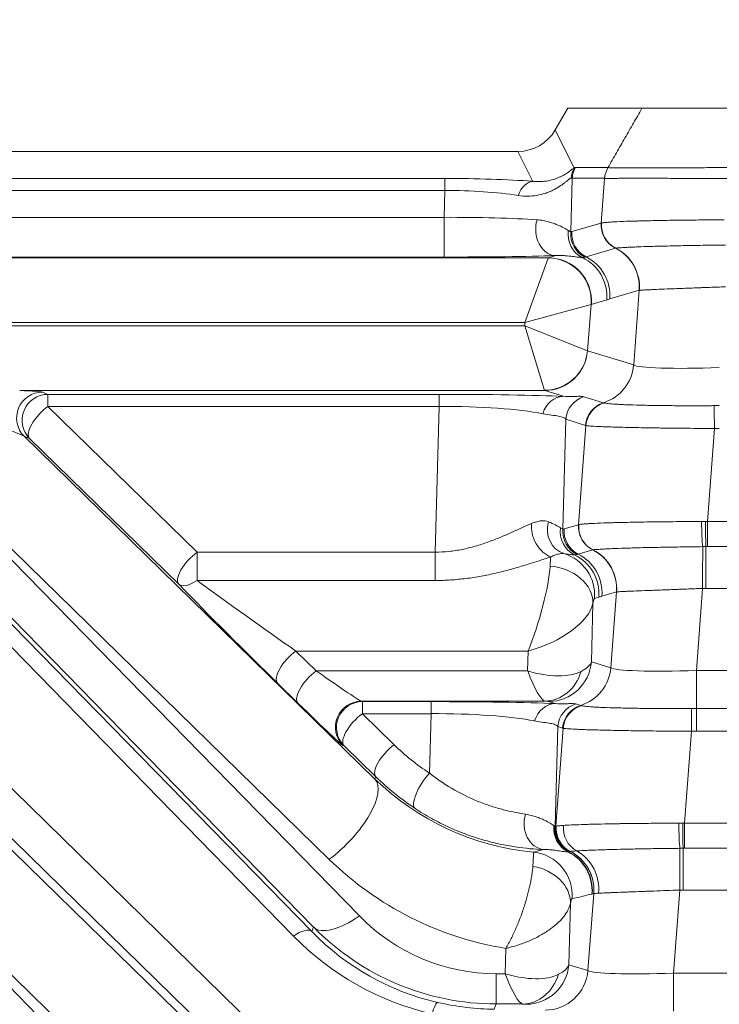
# Model space of a CAD drawing. Header units: millimetres. Extents: x 4 to 836, y 5 to 589.
# Tile 157 of 174: x 612 to 620, y 376 to 388. Entities that reach past the tile are written whole.
import ezdxf

# ---------------------------------------------------------------- set-up
doc = ezdxf.new("R2010")
doc.units = ezdxf.units.MM
doc.layers.add('1', color=7, linetype='Continuous', true_color=0xffffff)
doc.styles.add('ideas_simplex', font='simplex.shx')
doc.dimstyles.get("Standard").update_dxf_attribs({"dimtxt": 0.18, "dimasz": 0.18, "dimexe": 0.18, "dimexo": 0.0625, "dimgap": 0.09, "dimtad": 0, "dimtih": 1, "dimtoh": 1, "dimdec": 4, "dimzin": 0, "dimdsep": 46, "dimtxsty": 'Standard', "dimcen": 0.09, "dimadec": 0, "dimazin": 0, "dimtfac": 1, "dimtdec": 4, "dimtofl": 0, "dimtmove": 0, "dimatfit": 3, "dimfxl": 1, "dimtolj": 1, "dimtzin": 0, "dimarcsym": 0})

# ---------------------------------------------------------------- blocks, each defined once
blk = doc.blocks.new('_U9')
at = {"layer": '1', "color": 87, "lineweight": 25}
for p, q in [((615.3112, 433.612552), (613.8112, 433.612552)), ((613.8112, 433.612552), (613.8112, 427.987552)), ((630.9862, 433.612552), (629.4862, 433.612552)), ((630.9862, 427.987552), (630.9862, 433.612552)), ((613.8112, 427.987552), (615.3112, 427.987552)), ((629.4862, 427.987552), (630.9862, 427.987552))]:
    blk.add_line(p, q, dxfattribs=at)
at = {"layer": '1', "color": 152, "lineweight": 13}
for p, q in [((597.148662, 353.457866), (597.148662, 428.487552)), ((647.648738, 336.981944), (647.648738, 428.487552))]:
    blk.add_line(p, q, dxfattribs=at)
at = {"layer": '1', "color": 27, "lineweight": 13}
blk.add_line((647.648738, 426.487552), (597.148662, 426.487552), dxfattribs=at)
at = {"layer": '1', "color": 27, "lineweight": 18}
for points in [[(597.148662, 426.487552), (600.14866, 427.016533), (600.148664, 425.958571)], [(647.648738, 426.487552), (644.64874, 425.958571), (644.648736, 427.016533)]]:
    blk.add_solid(points, dxfattribs=at)
at = {"layer": '1', "color": 87, "linetype": 'Continuous', "lineweight": 25, "char_height": 3, "attachment_point": 7, "line_spacing_factor": 1.204819, "style": 'ideas_simplex'}
for s, insert in [('\\W1.2664;50,5', (616.7677, 435.747552)), ('\\W1.2715;1.988', (615.2827, 428.435052))]:
    blk.add_mtext(s, dxfattribs=dict(at, insert=insert))
blk = doc.blocks.new('_U14')
at = {"layer": '1', "color": 87, "lineweight": 25}
for p, q in [((621.409179, 411.112126), (619.909179, 411.112126)), ((619.909179, 411.112126), (619.909179, 405.487126)), ((634.114179, 411.112126), (632.614179, 411.112126)), ((634.114179, 405.487126), (634.114179, 411.112126)), ((619.909179, 405.487126), (621.409179, 405.487126)), ((632.614179, 405.487126), (634.114179, 405.487126))]:
    blk.add_line(p, q, dxfattribs=at)
at = {"layer": '1', "color": 152, "lineweight": 13}
for p, q in [((638.809903, 345.820779), (638.809903, 405.987126)), ((656.487572, 345.820779), (656.487572, 405.987126))]:
    blk.add_line(p, q, dxfattribs=at)
at = {"layer": '1', "color": 27, "lineweight": 13}
blk.add_line((656.487572, 403.987126), (619.909179, 403.987126), dxfattribs=at)
at = {"layer": '1', "color": 27, "lineweight": 18}
for points in [[(638.809903, 403.987126), (641.809901, 404.516107), (641.809905, 403.458145)], [(656.487572, 403.987126), (653.487574, 403.458145), (653.487571, 404.516107)]]:
    blk.add_solid(points, dxfattribs=at)
at = {"layer": '1', "color": 87, "linetype": 'Continuous', "lineweight": 25, "char_height": 3, "attachment_point": 7, "line_spacing_factor": 1.204819, "style": 'ideas_simplex'}
for s, insert in [('\\W1.3508;17,7', (621.380679, 413.247126)), ('\\W1.2865;.696', (621.380679, 405.934626))]:
    blk.add_mtext(s, dxfattribs=dict(at, insert=insert))

msp = doc.modelspace()

# ---------------------------------------------------------------- linework, layer by layer
at = {"layer": '1', "color": 143, "linetype": 'Continuous', "lineweight": 18}
for p, q in [((618.256, 386.482), (618.11, 386.231)), ((619.115, 386.482), (618.256, 386.482)), ((600.211, 385.982), (617.679, 385.982))]:
    msp.add_line(p, q, dxfattribs=at)
at = {"layer": '1', "color": 143, "linetype": 'Continuous', "lineweight": 13}
for p, q in [((618.11, 386.231), (618.331, 385.789)), ((617.852, 385.636), (617.679, 385.982)), ((618.346, 385.796), (618.721, 385.796)), ((606.857, 385.582), (615.291, 376.946)), ((609.676, 385.669), (616.832, 385.669)), ((616.832, 385.53), (616.832, 385.669)), ((618.307, 385.671), (618.291, 385.05)), ((618.682, 385.671), (618.307, 385.671)), ((618.643, 385.153), (618.682, 385.67)), ((604.726, 385.53), (614.819, 375.667)), ((615.079, 376.894), (606.645, 385.53)), ((616.832, 385.53), (609.676, 385.53)), ((616.824, 385.219), (616.832, 385.53)), ((614.607, 375.295), (604.514, 385.158)), ((609.994, 385.219), (616.824, 385.219)), ((616.824, 385.219), (616.824, 384.759)), ((618.303, 385.054), (618.643, 385.153)), ((618.808, 384.861), (618.468, 384.761)), ((609.867, 384.751), (618.032, 384.751)), ((616.824, 384.759), (609.87, 384.759)), ((617.76, 384.001), (618.03, 384.748)), ((618.032, 384.751), (618.117, 384.776)), ((619.083, 384.374), (618.742, 384.274)), ((619.019, 383.509), (619.084, 384.374)), ((617.76, 384.001), (618.527, 384.21)), ((618.527, 384.21), (618.483, 383.673)), ((618.706, 384.263), (618.528, 384.211)), ((617.76, 384.001), (609.556, 384.001)), ((617.757, 383.963), (617.76, 384.001)), ((609.595, 383.963), (617.757, 383.963)), ((617.757, 383.963), (618.483, 383.673)), ((617.757, 383.963), (617.987, 383.215)), ((618.484, 383.672), (619.019, 383.509)), ((617.988, 383.213), (611.909, 383.213)), ((612.172, 383.195), (612.235, 383.169)), ((618.208, 383.146), (617.988, 383.213)), ((612.235, 383.169), (612.235, 383.029)), ((612.235, 383.169), (616.766, 383.169)), ((616.766, 383.169), (616.766, 383.029)), ((618.443, 383.142), (618.67, 383.072)), ((616.766, 383.029), (612.235, 383.029)), ((612.235, 383.029), (613.963, 381.341)), ((616.721, 381.341), (616.766, 383.029)), ((618.233, 382.88), (618.2, 381.607)), ((618.461, 382.81), (618.233, 382.88)), ((610.275, 382.827), (615.842, 377.127)), ((615.493, 377.783), (610.331, 382.827)), ((618.38, 381.659), (618.466, 382.808)), ((619.954, 382.773), (619.873, 381.695)), ((615.312, 376.997), (609.745, 382.697)), ((612.023, 382.657), (611.96, 382.683)), ((611.96, 382.683), (616.023, 378.713)), ((613.751, 380.969), (612.023, 382.657)), ((618.213, 381.611), (618.38, 381.659)), ((619.873, 381.695), (626.424, 381.695)), ((619.873, 381.405), (619.873, 381.695)), ((618.544, 381.367), (618.377, 381.318)), ((619.855, 381.405), (619.855, 380.921)), ((626.424, 381.405), (619.873, 381.405)), ((613.963, 381.341), (616.721, 381.341)), ((613.963, 381.341), (613.963, 381.013)), ((616.721, 381.013), (616.721, 381.341)), ((616.721, 381.013), (613.963, 381.013)), ((619.817, 380.921), (619.746, 379.972)), ((626.443, 380.921), (619.855, 380.921)), ((618.616, 380.819), (618.565, 380.805)), ((618.819, 380.88), (618.651, 380.831)), ((618.754, 380.002), (618.82, 380.881)), ((618.547, 380.749), (618.53, 380.071)), ((615.107, 380.195), (615.343, 379.965)), ((617.797, 380.195), (615.107, 380.195)), ((617.791, 379.965), (617.797, 380.195)), ((618.53, 380.071), (618.754, 380.002)), ((615.343, 379.965), (617.791, 379.965)), ((619.746, 379.972), (626.552, 379.972)), ((619.746, 379.972), (619.746, 379.532)), ((615.131, 379.593), (614.895, 379.824)), ((617.994, 379.615), (615.865, 379.615)), ((615.865, 379.615), (615.877, 379.61)), ((615.877, 379.61), (615.877, 379.47)), ((615.877, 379.61), (616.672, 379.61)), ((616.672, 379.47), (616.672, 379.61)), ((618.114, 379.587), (618.033, 379.612)), ((618.349, 379.583), (618.405, 379.566)), ((616.672, 379.47), (615.877, 379.47)), ((615.877, 379.47), (616.245, 379.11)), ((616.654, 378.782), (616.672, 379.47)), ((619.746, 379.532), (626.552, 379.532)), ((619.746, 379.267), (619.746, 379.532)), ((618.14, 379.321), (618.109, 378.165)), ((618.196, 379.304), (618.14, 379.321)), ((610.432, 379.243), (614.568, 375.201)), ((618.116, 378.167), (618.202, 379.302)), ((619.69, 379.267), (619.609, 378.202)), ((626.552, 379.267), (619.746, 379.267)), ((615.665, 379.098), (615.653, 379.103)), ((616.033, 378.738), (615.665, 379.098)), ((616.023, 378.713), (616.033, 378.738)), ((609.833, 378.313), (614.398, 373.639)), ((614.038, 374.271), (609.902, 378.313)), ((619.609, 378.202), (626.688, 378.202)), ((619.609, 377.911), (619.609, 378.202)), ((619.591, 377.427), (619.591, 377.911)), ((626.688, 377.911), (619.609, 377.911)), ((618.489, 376.496), (618.557, 377.388)), ((619.553, 377.427), (619.481, 376.466)), ((626.706, 377.427), (619.591, 377.427)), ((618.287, 377.275), (618.269, 376.563)), ((615.291, 376.946), (615.312, 376.997)), ((617.53, 376.458), (617.538, 376.752)), ((617.428, 376.458), (617.53, 376.458)), ((617.428, 376.108), (617.428, 376.458)), ((618.269, 376.563), (618.489, 376.496)), ((619.481, 376.466), (626.817, 376.466)), ((619.481, 376.025), (619.481, 376.466)), ((617.428, 376.108), (617.403, 376.047)), ((617.733, 376.108), (617.428, 376.108))]:
    msp.add_line(p, q, dxfattribs=at)
at = {"layer": '1', "color": 143, "linetype": 'Continuous', "lineweight": 18}
msp.add_ellipse((617.677, 386.484), major_axis=(0.225, -0.449), ratio=0.995894, start_param=5.821086, end_param=6.863088, dxfattribs=at)
at = {"layer": '1', "color": 143, "linetype": 'Continuous', "lineweight": 13}
for centre, major_axis, ratio, start_param, end_param in [((618.59, 385.639), (0.18, -0.24), 0.981638, 3.549839, 3.962427), ((618.605, 385.646), (0, -0.3), 0.996169, 4.18879, 4.631248), ((616.459, 382.156), (-1.89, -3.64), 0.040137, 3.162434, 3.224957), ((618.98, 385.646), (-0.056, -0.295), 0.996153, 4.374299, 4.816677), ((616.802, 385.487), (-1.801, -0.003), 0.101223, 4.0897, 4.695519), ((617.852, 385.337), (-0.021, -0.299), 0.656626, 3.249241, 4.292694), ((616.718, 382.006), (-1.585, -3.668), 0.050265, 3.120194, 3.182717), ((616.802, 385.188), (-1.501, -0.013), 0.227876, 4.084533, 4.690352), ((616.8, 385.114), (-1.501, -0.007), 0.069967, 3.888858, 4.696172), ((618.117, 385.076), (-0.01, 0.3), 0.776151, 1.153536, 3.100066), ((618.941, 385.129), (-0.084, 0.288), 0.995643, 1.207413, 2.393812), ((618.942, 385.129), (-0.068, 0.292), 0.995069, 1.261363, 2.447999), ((618.944, 385.129), (-0.044, 0.297), 0.993716, 1.342719, 2.529609), ((618.553, 385.024), (0.034, 0.298), 0.982269, 1.536805, 2.803365), ((618.588, 385.025), (-0.098, 0.284), 0.995471, 1.15986, 2.34626), ((618.601, 385.029), (-0.084, 0.288), 0.995643, 1.207413, 2.393812), ((618.586, 384.414), (0.14, -0.48), 0.995643, 1.207413, 2.393768), ((618.588, 384.415), (-0.144, 0.479), 0.995612, 4.339649, 5.525656), ((616.8, 384.814), (-1.801, 0.001), 0.030434, 1.584039, 2.391353), ((618.012, 384.001), (-0.02, -0.75), 0.029238, 3.168569, 3.229655), ((618.03, 384.25), (-0.339, 0.368), 0.991771, 3.890384, 5.534394), ((618.032, 384.251), (0.14, -0.48), 0.995643, 1.207413, 2.857034), ((618.21, 384.303), (0.14, -0.48), 0.995643, 1.207413, 2.411234), ((618.245, 384.315), (0.14, -0.48), 0.995643, 1.207413, 2.393812), ((618.509, 383.961), (-0.021, -0.25), 0.087194, 3.174945, 3.236032), ((617.987, 383.714), (0.368, 0.339), 0.992996, 3.971219, 5.453559), ((617.988, 383.713), (-0.146, -0.478), 0.996014, 0.297852, 1.785245), ((618.505, 383.922), (-0.021, -0.25), 0.087194, 6.203092, 6.264178), ((618.522, 383.549), (0.146, 0.478), 0.996014, 3.740438, 4.926838), ((620.021, 383.553), (-1.006, -0.038), 0.073389, 0.079108, 1.557174), ((612.172, 382.895), (-0.115, -0.277), 0.997667, 3.535118, 5.88966), ((610.659, 383.207), (-1.516, 0.013), 0.019978, 3.191, 3.742572), ((618.009, 383.963), (-0.02, -0.75), 0.029238, 6.196715, 6.257802), ((612.235, 382.869), (-0.115, -0.277), 0.997667, 3.535118, 5.88966), ((616.739, 383.112), (-1.801, -0.001), 0.031454, 3.758799, 4.697514), ((618.208, 382.846), (0.013, 0.3), 0.858349, 0.051043, 1.271884), ((618.531, 382.856), (0.088, 0.287), 0.996014, 0.598846, 1.785245), ((618.759, 382.786), (0.088, 0.287), 0.996014, 0.598846, 1.785245), ((618.764, 382.784), (0.136, 0.268), 0.995564, 0.767778, 1.956923), ((612.235, 382.869), (0.21, 0.215), 0.402972, 1.179669, 3.112987), ((616.739, 382.812), (-1.501, -0.01), 0.144199, 3.75491, 4.693626), ((619.954, 382.752), (-0.004, 0.3), 0.000932, 4.782196, 5.970531), ((610.659, 382.907), (-1.311, 0.238), 0.069564, 3.272742, 3.824314), ((618.059, 381.562), (0.121, -0.275), 0.688049, 4.019649, 5.714213), ((618.295, 381.612), (-0.051, -0.296), 0.915327, 4.590477, 6.157527), ((618.463, 381.581), (-0.034, -0.298), 0.982269, 4.678398, 5.944958), ((618.498, 381.582), (0.098, -0.284), 0.995471, 4.301453, 5.487852), ((618.511, 381.586), (0.084, -0.288), 0.995643, 4.349005, 5.535405), ((618.678, 381.635), (0.084, -0.288), 0.995643, 4.349005, 5.535405), ((618.678, 381.635), (0.068, -0.292), 0.995069, 4.402956, 5.589592), ((618.68, 381.635), (0.044, -0.297), 0.993716, 4.484311, 5.671202), ((619.818, 381.674), (0.006, -0.3), 0.044184, 4.638292, 5.826805), ((619.855, 381.674), (0.002, -0.3), 0.014605, 4.641342, 5.828738), ((618.322, 380.921), (0.14, -0.48), 0.995643, 1.207413, 2.393768), ((618.324, 380.921), (0.144, -0.479), 0.995612, 1.198056, 2.384063), ((619.817, 380.956), (-0.001, -0.5), 0.000077, 1.500983, 2.685675), ((613.963, 381.181), (-0.21, -0.215), 0.402972, 4.321261, 6.254579), ((618.049, 380.595), (-0.02, -0.75), 0.029238, 3.544067, 3.821783), ((618.069, 380.845), (0.14, -0.48), 0.995643, 1.207413, 2.56964), ((618.119, 380.86), (0.14, -0.48), 0.995643, 1.207413, 2.411234), ((618.154, 380.872), (0.14, -0.48), 0.995643, 1.207413, 2.393812), ((617.797, 380.595), (-0.223, -0.749), 0.167328, 1.058343, 2.511926), ((618.051, 380.79), (-0.491, 0.093), 0.77245, 3.279264, 4.858354), ((613.963, 381.181), (0.215, 0.209), 0.433312, 3.170642, 4.312607), ((614.369, 380.383), (-1.051, 1.05), 0.01851, 0.960905, 2.114456), ((614.581, 380.595), (-1.051, 0.75), 0.017505, 0.954901, 2.108452), ((618.545, 380.555), (-0.021, -0.25), 0.087194, 3.174945, 3.828159), ((617.797, 380.595), (-0.744, -0.267), 0.48275, 1.399063, 2.852645), ((615.107, 380.036), (0.21, 0.215), 0.402972, 1.179669, 3.112987), ((618.033, 380.111), (-0.146, -0.478), 0.996014, 0.297852, 1.785245), ((618.258, 380.043), (-0.146, -0.478), 0.996014, 0.598846, 1.785245), ((617.784, 380.111), (-0.75, 0.012), 0.344743, 2.563772, 3.034919), ((619.756, 380.046), (-1.006, -0.038), 0.073389, 0.079108, 1.557174), ((615.343, 379.805), (0.21, 0.215), 0.402972, 1.179669, 3.112987), ((614.816, 380.365), (-1.051, 0.75), 0.017505, 2.108452, 3.090889), ((617.791, 380.365), (-0.213, 0.749), 0.16115, 2.08728, 3.069716), ((617.791, 380.365), (-0.731, 0.292), 0.480074, 1.76049, 2.742926), ((617.994, 380.115), (0.024, 0.499), 0.878584, 3.196431, 4.437869), ((614.604, 380.153), (-1.051, 1.05), 0.01851, 2.114456, 3.096892), ((615.865, 379.315), (0.115, 0.277), 0.997667, 0.393526, 2.748067), ((615.877, 379.31), (0.115, 0.277), 0.997667, 0.393526, 2.748067), ((616.645, 379.553), (-1.801, -0.001), 0.031454, 3.758799, 4.697514), ((618.114, 379.287), (-0.013, -0.3), 0.858349, 3.192635, 4.413477), ((617.784, 379.611), (-0.25, 0), 0.031454, 3.243932, 3.715078), ((618.438, 379.297), (0.088, 0.287), 0.996014, 0.598846, 1.785245), ((618.494, 379.28), (0.088, 0.287), 0.996014, 0.598846, 1.785245), ((618.5, 379.277), (-0.136, -0.268), 0.995564, 3.909371, 5.098516), ((615.877, 379.31), (0.21, 0.215), 0.402972, 1.179669, 3.112987), ((616.645, 379.254), (-1.501, -0.01), 0.144199, 3.75491, 4.693626), ((619.69, 379.246), (0.004, -0.3), 0.000932, 1.640603, 2.828939), ((616.245, 378.95), (-0.21, -0.215), 0.402972, 4.321261, 6.254579), ((618.142, 380.989), (-2.653, 0.511), 0.98281, 0.979189, 1.174267), ((618.142, 380.83), (-2.947, 0.57), 0.984491, 0.979524, 1.174602), ((616.654, 378.622), (-0.165, -0.251), 0.326637, 4.250465, 6.253787), ((615.493, 378.183), (-0.524, -0.536), 0.402972, 1.179669, 3.112987), ((618.127, 380.793), (-2.949, 0.564), 0.978608, 0.978701, 1.665839), ((617.994, 378.197), (-0.008, -0.3), 0.813973, 4.361865, 6.237003), ((618.391, 378.139), (-0.007, -0.3), 0.98984, 4.621273, 5.846455), ((618.397, 378.139), (0.013, -0.3), 0.991805, 4.563925, 5.776996), ((618.407, 378.14), (0.085, -0.288), 0.995635, 4.346565, 5.532964), ((618.414, 378.142), (0.083, -0.288), 0.995657, 4.35315, 5.53955), ((618.417, 378.143), (0.037, -0.298), 0.993647, 4.506512, 5.693455), ((618.418, 378.143), (0.033, -0.298), 0.992902, 4.519588, 5.706537), ((618.485, 378.147), (0.017, -0.299), 0.935903, 4.562949, 5.749431), ((619.554, 378.18), (0.006, -0.3), 0.044184, 4.638292, 5.826805), ((619.591, 378.181), (0.002, -0.3), 0.014605, 4.641342, 5.828738), ((618.16, 380.873), (-3.107, -2.322), 0.675351, 1.016415, 1.050221), ((617.808, 377.369), (0.101, -0.49), 0.995869, 1.286442, 2.838389), ((618.039, 377.422), (0.124, -0.484), 0.995743, 1.239243, 2.430754), ((618.042, 377.423), (0.133, -0.482), 0.995688, 1.221343, 2.410387), ((618.06, 377.429), (-0.135, 0.481), 0.995673, 4.358194, 5.544159), ((618.061, 377.429), (-0.123, 0.485), 0.995093, 4.382528, 5.568488), ((618.145, 377.438), (-0.036, 0.499), 0.938818, 4.549588, 5.735921), ((619.553, 377.462), (0.001, 0.5), 0.000077, 4.642576, 5.827268), ((618.127, 380.393), (-3.685, 0.71), 0.98281, 0.979189, 1.600153), ((617.791, 377.316), (-0.491, 0.095), 0.78085, 3.281561, 4.741325), ((618.656, 380.832), (-3.534, -2.573), 0.711936, 1.004173, 1.06213), ((615.842, 377.527), (0.537, 0.524), 0.410893, 3.170309, 4.330756), ((617.445, 378.746), (-0.46, -2.243), 0.981792, 5.696772, 6.481886), ((615.079, 376.734), (0.215, 0.21), 0.410893, 0.028717, 1.189164), ((617.429, 379.108), (-0.616, -2.996), 0.97997, 5.69697, 6.261169), ((617.445, 379.146), (-0.605, -2.979), 0.986374, 5.695837, 6.480952), ((617.429, 379.268), (-0.675, -3.29), 0.981792, 5.696772, 6.260971), ((617.53, 376.857), (-0.213, 0.749), 0.16115, 2.08728, 3.069716), ((617.53, 376.857), (-0.731, 0.292), 0.480074, 1.76049, 2.742926), ((617.772, 376.604), (-0.146, -0.478), 0.996014, 0.297852, 1.785245), ((617.993, 376.536), (-0.146, -0.478), 0.996014, 0.297852, 1.785245), ((617.523, 376.603), (-0.75, 0.012), 0.344743, 2.563772, 3.034919), ((619.492, 376.54), (-1.006, -0.038), 0.073389, 0.079108, 1.557174), ((617.733, 376.607), (0.024, 0.499), 0.878584, 3.196431, 4.437869), ((616.682, 375.833), (0.067, 0.292), 0.139135, 0.028194, 1.024406), ((617.523, 376.103), (-0.25, 0), 0.031454, 3.243932, 3.715078)]:
    msp.add_ellipse(centre, major_axis=major_axis, ratio=ratio, start_param=start_param, end_param=end_param, dxfattribs=at)
for points, degree in [([(618.721, 385.796), (619.115, 386.482)], 1), ([(618.721, 385.796), (618.721, 385.796), (618.722, 385.796), (618.722, 385.796)], 3), ([(618.682, 385.67), (618.682, 385.67), (618.682, 385.67), (618.682, 385.67)], 3), ([(618.643, 385.153), (618.644, 385.153), (618.644, 385.153), (618.644, 385.153)], 3), ([(618.644, 385.153), (618.645, 385.153), (618.646, 385.154), (618.647, 385.154)], 3), ([(618.262, 385.067), (618.275, 385.059), (618.284, 385.054), (618.291, 385.05)], 3), ([(618.291, 385.05), (618.295, 385.051), (618.299, 385.053), (618.303, 385.054)], 3), ([(618.809, 384.861), (618.808, 384.861), (618.808, 384.861), (618.808, 384.861)], 3), ([(618.81, 384.861), (618.81, 384.861), (618.809, 384.861), (618.809, 384.861)], 3), ([(618.455, 384.757), (618.447, 384.755), (618.437, 384.753), (618.424, 384.754)], 3), ([(618.468, 384.761), (618.463, 384.76), (618.459, 384.759), (618.455, 384.757)], 3), ([(619.084, 384.374), (619.084, 384.374), (619.083, 384.374), (619.083, 384.374)], 3), ([(618.742, 384.274), (618.736, 384.273), (618.724, 384.269), (618.712, 384.264), (618.706, 384.263)], 3), ([(618.67, 383.072), (618.672, 383.072), (618.674, 383.071), (618.677, 383.07)], 3), ([(619.951, 383.038), (619.971, 383.038), (619.99, 383.038), (620.01, 383.038)], 3), ([(618.466, 382.808), (618.465, 382.809), (618.463, 382.81), (618.461, 382.81)], 3), ([(620.01, 382.774), (619.992, 382.774), (619.973, 382.773), (619.954, 382.773)], 3), ([(618.171, 381.624), (618.184, 381.616), (618.194, 381.61), (618.2, 381.607)], 3), ([(618.2, 381.607), (618.204, 381.608), (618.208, 381.609), (618.213, 381.611)], 3), ([(618.38, 381.659), (618.38, 381.659), (618.38, 381.659), (618.381, 381.66)], 3), ([(618.381, 381.66), (618.381, 381.66), (618.382, 381.66), (618.383, 381.66)], 3), ([(619.804, 381.696), (619.82, 381.696), (619.835, 381.696), (619.85, 381.696)], 3), ([(619.85, 381.696), (619.858, 381.696), (619.865, 381.696), (619.873, 381.695)], 3), ([(618.545, 381.367), (618.545, 381.367), (618.544, 381.367), (618.544, 381.367)], 3), ([(618.547, 381.368), (618.546, 381.367), (618.545, 381.367), (618.545, 381.367)], 3), ([(619.855, 381.405), (619.842, 381.405), (619.83, 381.405), (619.818, 381.405)], 3), ([(619.873, 381.405), (619.867, 381.405), (619.861, 381.405), (619.855, 381.405)], 3), ([(618.364, 381.314), (618.357, 381.312), (618.346, 381.31), (618.334, 381.31)], 3), ([(618.377, 381.318), (618.373, 381.317), (618.369, 381.316), (618.364, 381.314)], 3), ([(619.855, 380.921), (619.842, 380.921), (619.83, 380.921), (619.817, 380.921)], 3), ([(618.651, 380.831), (618.645, 380.829), (618.633, 380.825), (618.621, 380.821), (618.616, 380.819)], 3), ([(618.82, 380.881), (618.82, 380.88), (618.819, 380.88), (618.819, 380.88)], 3), ([(618.405, 379.566), (618.407, 379.565), (618.41, 379.564), (618.412, 379.564)], 3), ([(619.686, 379.531), (619.706, 379.531), (619.726, 379.532), (619.746, 379.532)], 3), ([(618.202, 379.302), (618.2, 379.303), (618.198, 379.303), (618.196, 379.304)], 3), ([(619.746, 379.267), (619.727, 379.267), (619.708, 379.267), (619.69, 379.267)], 3), ([(618.096, 378.173), (618.098, 378.172), (618.099, 378.171), (618.101, 378.171)], 3), ([(618.101, 378.171), (618.104, 378.168), (618.107, 378.166), (618.109, 378.165)], 3), ([(618.109, 378.165), (618.112, 378.165), (618.114, 378.166), (618.116, 378.167)], 3), ([(618.116, 378.167), (618.117, 378.167), (618.118, 378.167), (618.12, 378.168)], 3), ([(619.541, 378.202), (619.556, 378.202), (619.571, 378.202), (619.587, 378.202)], 3), ([(619.587, 378.202), (619.594, 378.202), (619.602, 378.202), (619.609, 378.202)], 3), ([(618.264, 377.871), (618.262, 377.87), (618.261, 377.87), (618.259, 377.87)], 3), ([(618.274, 377.873), (618.271, 377.872), (618.267, 377.871), (618.264, 377.871)], 3), ([(618.28, 377.874), (618.278, 377.874), (618.276, 377.873), (618.274, 377.873)], 3), ([(618.283, 377.875), (618.282, 377.875), (618.281, 377.875), (618.28, 377.874)], 3), ([(618.284, 377.875), (618.284, 377.875), (618.283, 377.875), (618.283, 377.875)], 3), ([(618.358, 377.881), (618.339, 377.88), (618.308, 377.878), (618.29, 377.876), (618.284, 377.875)], 3), ([(619.591, 377.911), (619.579, 377.911), (619.566, 377.911), (619.554, 377.911)], 3), ([(619.609, 377.911), (619.603, 377.911), (619.597, 377.911), (619.591, 377.911)], 3), ([(618.539, 377.383), (618.538, 377.382), (618.536, 377.382), (618.535, 377.382)], 3), ([(618.557, 377.388), (618.551, 377.386), (618.545, 377.384), (618.539, 377.383)], 3), ([(618.613, 377.39), (618.599, 377.39), (618.575, 377.389), (618.561, 377.388), (618.557, 377.388)], 3), ([(618.557, 377.388), (618.557, 377.388), (618.557, 377.388), (618.557, 377.388)], 3), ([(619.591, 377.427), (619.579, 377.427), (619.566, 377.427), (619.553, 377.427)], 3)]:
    msp.add_open_spline(points, degree=degree, dxfattribs=at)
at = {"layer": '1', "color": 143, "linetype": 'Continuous', "lineweight": 18}
for points, knots in [([(619.116, 386.482), (619.137, 386.482), (619.236, 386.482), (619.585, 386.482), (619.859, 386.482), (620.153, 386.482), (620.165, 386.482), (620.178, 386.482)], [0, 0, 0, 0, 0.444489, 0.444489, 0.97588, 0.97588, 1, 1, 1, 1]), ([(616.748, 376.126), (616.862, 376.1), (616.973, 376.081), (617.192, 376.055), (617.299, 376.049), (617.403, 376.047)], [0, 0, 0, 0, 0.5, 0.5, 1, 1, 1, 1])]:
    msp.add_open_spline(points, degree=3, knots=knots, dxfattribs=at)
at = {"layer": '1', "color": 143, "linetype": 'Continuous', "lineweight": 13}
for points, knots in [([(617.852, 385.636), (617.915, 385.629), (617.975, 385.633), (618.056, 385.648), (618.082, 385.655), (618.118, 385.667), (618.129, 385.671), (618.152, 385.681), (618.162, 385.685), (618.193, 385.7), (618.212, 385.711), (618.245, 385.731), (618.26, 385.742), (618.28, 385.756), (618.286, 385.76), (618.298, 385.769), (618.303, 385.772), (618.317, 385.782), (618.325, 385.787), (618.331, 385.789)], [0, 0, 0, 0, 0.25, 0.25, 0.375, 0.375, 0.4375, 0.4375, 0.5, 0.5, 0.625, 0.625, 0.75, 0.75, 0.8125, 0.8125, 0.875, 0.875, 1, 1, 1, 1]), ([(618.682, 385.671), (618.684, 385.693), (618.688, 385.715), (618.701, 385.757), (618.71, 385.777), (618.721, 385.796)], [0, 0, 0, 0, 0.5, 0.5, 1, 1, 1, 1]), ([(618.722, 385.796), (618.724, 385.795), (618.726, 385.795), (618.732, 385.794), (618.736, 385.794), (618.748, 385.793), (618.758, 385.793), (618.794, 385.791), (618.826, 385.791), (618.886, 385.792), (618.908, 385.792), (618.956, 385.792), (619.006, 385.793), (619.064, 385.794), (619.124, 385.794), (619.156, 385.793), (619.256, 385.793), (619.327, 385.792), (619.441, 385.791), (619.481, 385.791), (619.541, 385.791), (619.561, 385.791), (619.603, 385.792), (619.624, 385.792), (619.729, 385.793), (619.815, 385.794), (619.947, 385.796), (619.992, 385.796), (620.059, 385.797), (620.082, 385.797), (620.127, 385.798), (620.15, 385.798), (620.172, 385.798)], [0, 0, 0, 0, 0.03125, 0.03125, 0.0625, 0.0625, 0.125, 0.125, 0.25, 0.25, 0.3125, 0.3125, 0.375, 0.4375, 0.4375, 0.5, 0.5, 0.625, 0.625, 0.6875, 0.6875, 0.71875, 0.71875, 0.75, 0.75, 0.875, 0.875, 0.9375, 0.9375, 0.96875, 0.96875, 1, 1, 1, 1]), ([(618.294, 385.674), (618.287, 385.671), (618.277, 385.665), (618.258, 385.65), (618.251, 385.645), (618.235, 385.632), (618.227, 385.626), (618.2, 385.605), (618.18, 385.59), (618.134, 385.561), (618.109, 385.546), (618.069, 385.526), (618.055, 385.52), (618.025, 385.508), (618.01, 385.502), (617.964, 385.487), (617.931, 385.479), (617.829, 385.462), (617.757, 385.46), (617.681, 385.472)], [0, 0, 0, 0, 0.125, 0.125, 0.1875, 0.1875, 0.25, 0.25, 0.375, 0.375, 0.5, 0.5, 0.5625, 0.5625, 0.625, 0.625, 0.75, 0.75, 1, 1, 1, 1]), ([(620.173, 385.669), (620.15, 385.669), (620.126, 385.669), (620.08, 385.67), (620.057, 385.67), (619.987, 385.67), (619.941, 385.67), (619.806, 385.67), (619.717, 385.67), (619.609, 385.67), (619.588, 385.67), (619.545, 385.67), (619.482, 385.67), (619.422, 385.671), (619.305, 385.672), (619.231, 385.673), (619.128, 385.674), (619.095, 385.674), (619.034, 385.674), (618.975, 385.674), (618.923, 385.673), (618.874, 385.672), (618.852, 385.671), (618.79, 385.67), (618.757, 385.67), (618.72, 385.67), (618.71, 385.67), (618.697, 385.67), (618.693, 385.67), (618.687, 385.67), (618.685, 385.67), (618.682, 385.67)], [0, 0, 0, 0, 0.03125, 0.03125, 0.0625, 0.0625, 0.125, 0.125, 0.25, 0.25, 0.28125, 0.28125, 0.3125, 0.375, 0.375, 0.5, 0.5, 0.5625, 0.5625, 0.625, 0.6875, 0.6875, 0.75, 0.75, 0.875, 0.875, 0.9375, 0.9375, 0.96875, 0.96875, 1, 1, 1, 1]), ([(617.9, 385.19), (617.925, 385.189), (617.948, 385.186), (617.992, 385.178), (618.012, 385.173), (618.051, 385.163), (618.069, 385.157), (618.102, 385.145), (618.118, 385.139), (618.162, 385.121), (618.187, 385.109), (618.23, 385.086), (618.248, 385.075), (618.262, 385.067)], [0, 0, 0, 0, 0.125, 0.125, 0.25, 0.25, 0.375, 0.375, 0.5, 0.5, 0.75, 0.75, 1, 1, 1, 1]), ([(618.647, 385.154), (618.657, 385.156), (618.674, 385.158), (618.712, 385.161), (618.726, 385.163), (618.75, 385.164), (618.759, 385.165), (618.777, 385.166), (618.787, 385.166), (618.836, 385.169), (618.883, 385.171), (618.962, 385.174), (618.99, 385.174), (619.034, 385.176), (619.049, 385.176), (619.08, 385.177), (619.096, 385.178), (619.177, 385.18), (619.246, 385.181), (619.357, 385.183), (619.395, 385.184), (619.453, 385.185), (619.473, 385.185), (619.514, 385.185), (619.534, 385.186), (619.636, 385.187), (619.719, 385.188), (619.848, 385.189), (619.891, 385.189), (619.957, 385.189), (619.979, 385.189), (620.024, 385.189), (620.046, 385.189), (620.068, 385.189)], [0, 0, 0, 0, 0.125, 0.125, 0.1875, 0.1875, 0.21875, 0.21875, 0.25, 0.25, 0.375, 0.375, 0.4375, 0.4375, 0.46875, 0.46875, 0.5, 0.5, 0.625, 0.625, 0.6875, 0.6875, 0.71875, 0.71875, 0.75, 0.75, 0.875, 0.875, 0.9375, 0.9375, 0.96875, 0.96875, 1, 1, 1, 1]), ([(620.081, 384.898), (620.002, 384.897), (619.924, 384.896), (619.809, 384.895), (619.771, 384.894), (619.714, 384.893), (619.695, 384.893), (619.658, 384.892), (619.639, 384.892), (619.548, 384.89), (619.478, 384.889), (619.378, 384.886), (619.346, 384.885), (619.284, 384.884), (619.253, 384.883), (619.166, 384.88), (619.113, 384.879), (619.043, 384.876), (619.02, 384.875), (618.989, 384.874), (618.979, 384.873), (618.96, 384.873), (618.95, 384.872), (618.906, 384.87), (618.878, 384.868), (618.845, 384.865), (618.835, 384.865), (618.82, 384.863), (618.814, 384.862), (618.81, 384.861)], [0, 0, 0, 0, 0.125, 0.125, 0.1875, 0.1875, 0.21875, 0.21875, 0.25, 0.25, 0.375, 0.375, 0.4375, 0.4375, 0.5, 0.5, 0.625, 0.625, 0.6875, 0.6875, 0.71875, 0.71875, 0.75, 0.75, 0.875, 0.875, 0.9375, 0.9375, 1, 1, 1, 1]), ([(618.424, 384.754), (618.411, 384.754), (618.395, 384.755), (618.357, 384.76), (618.336, 384.763), (618.286, 384.769), (618.258, 384.772), (618.21, 384.776), (618.193, 384.776), (618.157, 384.777), (618.138, 384.777), (618.117, 384.776)], [0, 0, 0, 0, 0.25, 0.25, 0.5, 0.5, 0.75, 0.75, 0.875, 0.875, 1, 1, 1, 1]), ([(620.081, 384.414), (620.019, 384.412), (619.957, 384.41), (619.867, 384.407), (619.837, 384.406), (619.793, 384.404), (619.778, 384.403), (619.748, 384.402), (619.734, 384.402), (619.661, 384.399), (619.606, 384.397), (619.528, 384.394), (619.502, 384.393), (619.465, 384.392), (619.453, 384.391), (619.429, 384.39), (619.417, 384.39), (619.36, 384.387), (619.319, 384.386), (619.263, 384.383), (619.246, 384.383), (619.213, 384.381), (619.198, 384.38), (619.157, 384.378), (619.135, 384.377), (619.109, 384.376), (619.102, 384.376), (619.091, 384.375), (619.087, 384.374), (619.084, 384.374)], [0, 0, 0, 0, 0.125, 0.125, 0.1875, 0.1875, 0.21875, 0.21875, 0.25, 0.25, 0.375, 0.375, 0.4375, 0.4375, 0.46875, 0.46875, 0.5, 0.5, 0.625, 0.625, 0.6875, 0.6875, 0.75, 0.75, 0.875, 0.875, 0.9375, 0.9375, 1, 1, 1, 1]), ([(618.208, 383.146), (618.24, 383.144), (618.269, 383.143), (618.321, 383.144), (618.343, 383.145), (618.373, 383.146), (618.381, 383.146), (618.398, 383.146), (618.405, 383.146), (618.425, 383.145), (618.435, 383.144), (618.443, 383.142)], [0, 0, 0, 0, 0.25, 0.25, 0.5, 0.5, 0.625, 0.625, 0.75, 0.75, 1, 1, 1, 1]), ([(618.677, 383.07), (618.679, 383.069), (618.682, 383.069), (618.687, 383.067), (618.691, 383.067), (618.702, 383.065), (618.712, 383.063), (618.745, 383.059), (618.774, 383.057), (618.818, 383.054), (618.828, 383.054), (618.847, 383.053), (618.877, 383.051), (618.91, 383.049), (618.981, 383.047), (619.034, 383.045), (619.151, 383.042), (619.213, 383.041), (619.313, 383.039), (619.347, 383.039), (619.417, 383.038), (619.454, 383.038), (619.564, 383.037), (619.639, 383.037), (619.754, 383.037), (619.793, 383.037), (619.852, 383.037), (619.872, 383.037), (619.911, 383.037), (619.931, 383.038), (619.951, 383.038)], [0, 0, 0, 0, 0.03125, 0.03125, 0.0625, 0.0625, 0.125, 0.125, 0.25, 0.25, 0.28125, 0.28125, 0.3125, 0.375, 0.375, 0.5, 0.5, 0.625, 0.625, 0.6875, 0.6875, 0.75, 0.75, 0.875, 0.875, 0.9375, 0.9375, 0.96875, 0.96875, 1, 1, 1, 1]), ([(618.233, 382.88), (618.227, 382.889), (618.217, 382.896), (618.196, 382.905), (618.188, 382.907), (618.17, 382.912), (618.16, 382.914), (618.126, 382.92), (618.099, 382.924), (618.038, 382.932), (618.004, 382.937), (617.966, 382.945)], [0, 0, 0, 0, 0.25, 0.25, 0.375, 0.375, 0.5, 0.5, 0.75, 0.75, 1, 1, 1, 1]), ([(619.954, 382.773), (619.931, 382.773), (619.908, 382.773), (619.861, 382.774), (619.838, 382.774), (619.768, 382.774), (619.723, 382.775), (619.587, 382.776), (619.499, 382.777), (619.391, 382.778), (619.369, 382.778), (619.326, 382.779), (619.263, 382.78), (619.203, 382.781), (619.086, 382.783), (619.013, 382.784), (618.875, 382.788), (618.813, 382.789), (618.731, 382.792), (618.705, 382.793), (618.669, 382.794), (618.657, 382.795), (618.635, 382.795), (618.624, 382.796), (618.573, 382.798), (618.54, 382.8), (618.503, 382.803), (618.493, 382.804), (618.481, 382.806), (618.477, 382.806), (618.471, 382.807), (618.468, 382.808), (618.466, 382.808)], [0, 0, 0, 0, 0.03125, 0.03125, 0.0625, 0.0625, 0.125, 0.125, 0.25, 0.25, 0.28125, 0.28125, 0.3125, 0.375, 0.375, 0.5, 0.5, 0.625, 0.625, 0.6875, 0.6875, 0.71875, 0.71875, 0.75, 0.75, 0.875, 0.875, 0.9375, 0.9375, 0.96875, 0.96875, 1, 1, 1, 1]), ([(617.837, 381.673), (617.858, 381.682), (617.877, 381.689), (617.906, 381.696), (617.915, 381.698), (617.932, 381.702), (617.941, 381.703), (617.981, 381.707), (618.009, 381.704), (618.032, 381.694)], [0, 0, 0, 0, 0.25, 0.25, 0.375, 0.375, 0.5, 0.5, 1, 1, 1, 1]), ([(616.721, 381.341), (616.774, 381.341), (616.827, 381.344), (616.931, 381.355), (616.982, 381.363), (617.059, 381.378), (617.084, 381.384), (617.135, 381.396), (617.16, 381.403), (617.235, 381.425), (617.284, 381.441), (617.378, 381.475), (617.425, 381.493), (617.493, 381.521), (617.515, 381.53), (617.559, 381.549), (617.581, 381.559), (617.645, 381.588), (617.686, 381.607), (617.764, 381.642), (617.801, 381.659), (617.837, 381.673)], [0, 0, 0, 0, 0.125, 0.125, 0.25, 0.25, 0.3125, 0.3125, 0.375, 0.375, 0.5, 0.5, 0.625, 0.625, 0.6875, 0.6875, 0.75, 0.75, 0.875, 0.875, 1, 1, 1, 1]), ([(618.032, 381.694), (618.064, 381.681), (618.091, 381.668), (618.137, 381.644), (618.156, 381.633), (618.171, 381.624)], [0, 0, 0, 0, 0.5, 0.5, 1, 1, 1, 1]), ([(618.383, 381.66), (618.393, 381.662), (618.411, 381.665), (618.448, 381.668), (618.462, 381.669), (618.487, 381.671), (618.495, 381.671), (618.513, 381.672), (618.523, 381.673), (618.573, 381.675), (618.619, 381.677), (618.698, 381.68), (618.726, 381.681), (618.77, 381.682), (618.785, 381.683), (618.816, 381.683), (618.832, 381.684), (618.913, 381.686), (618.982, 381.687), (619.093, 381.689), (619.131, 381.69), (619.19, 381.691), (619.21, 381.691), (619.25, 381.692), (619.27, 381.692), (619.372, 381.693), (619.456, 381.694), (619.584, 381.695), (619.628, 381.695), (619.693, 381.696), (619.716, 381.696), (619.76, 381.696), (619.782, 381.696), (619.804, 381.696)], [0, 0, 0, 0, 0.125, 0.125, 0.1875, 0.1875, 0.21875, 0.21875, 0.25, 0.25, 0.375, 0.375, 0.4375, 0.4375, 0.46875, 0.46875, 0.5, 0.5, 0.625, 0.625, 0.6875, 0.6875, 0.71875, 0.71875, 0.75, 0.75, 0.875, 0.875, 0.9375, 0.9375, 0.96875, 0.96875, 1, 1, 1, 1]), ([(619.818, 381.405), (619.738, 381.404), (619.66, 381.403), (619.545, 381.401), (619.507, 381.4), (619.45, 381.399), (619.432, 381.399), (619.394, 381.398), (619.376, 381.398), (619.284, 381.396), (619.214, 381.395), (619.115, 381.393), (619.083, 381.392), (619.02, 381.39), (618.989, 381.389), (618.902, 381.387), (618.85, 381.385), (618.779, 381.382), (618.757, 381.382), (618.725, 381.38), (618.715, 381.38), (618.696, 381.379), (618.687, 381.378), (618.643, 381.376), (618.614, 381.374), (618.581, 381.372), (618.572, 381.371), (618.556, 381.369), (618.551, 381.368), (618.547, 381.368)], [0, 0, 0, 0, 0.125, 0.125, 0.1875, 0.1875, 0.21875, 0.21875, 0.25, 0.25, 0.375, 0.375, 0.4375, 0.4375, 0.5, 0.5, 0.625, 0.625, 0.6875, 0.6875, 0.71875, 0.71875, 0.75, 0.75, 0.875, 0.875, 0.9375, 0.9375, 1, 1, 1, 1]), ([(618.059, 381.286), (618.012, 381.271), (617.963, 381.255), (617.863, 381.222), (617.811, 381.206), (617.703, 381.173), (617.649, 381.157), (617.539, 381.126), (617.483, 381.112), (617.369, 381.086), (617.312, 381.074), (617.195, 381.052), (617.136, 381.043), (617.019, 381.029), (616.901, 381.017), (616.781, 381.013), (616.721, 381.013)], [0, 0, 0, 0, 0.125, 0.125, 0.25, 0.25, 0.375, 0.375, 0.5, 0.5, 0.625, 0.625, 0.75, 0.75, 0.875, 1, 1, 1, 1]), ([(618.21, 381.324), (618.191, 381.327), (618.17, 381.325), (618.138, 381.317), (618.132, 381.316), (618.118, 381.311), (618.112, 381.309), (618.09, 381.3), (618.075, 381.294), (618.059, 381.286)], [0, 0, 0, 0, 0.5, 0.5, 0.625, 0.625, 0.75, 0.75, 1, 1, 1, 1]), ([(618.334, 381.31), (618.32, 381.311), (618.302, 381.312), (618.261, 381.317), (618.237, 381.321), (618.21, 381.324)], [0, 0, 0, 0, 0.5, 0.5, 1, 1, 1, 1]), ([(619.817, 380.921), (619.755, 380.919), (619.694, 380.916), (619.603, 380.913), (619.573, 380.912), (619.529, 380.91), (619.514, 380.91), (619.485, 380.909), (619.47, 380.908), (619.398, 380.905), (619.343, 380.903), (619.264, 380.9), (619.239, 380.899), (619.201, 380.898), (619.189, 380.897), (619.165, 380.897), (619.154, 380.896), (619.096, 380.894), (619.055, 380.892), (618.999, 380.89), (618.982, 380.889), (618.949, 380.888), (618.934, 380.887), (618.893, 380.885), (618.871, 380.884), (618.846, 380.882), (618.839, 380.882), (618.827, 380.881), (618.823, 380.881), (618.82, 380.881)], [0, 0, 0, 0, 0.125, 0.125, 0.1875, 0.1875, 0.21875, 0.21875, 0.25, 0.25, 0.375, 0.375, 0.4375, 0.4375, 0.46875, 0.46875, 0.5, 0.5, 0.625, 0.625, 0.6875, 0.6875, 0.75, 0.75, 0.875, 0.875, 0.9375, 0.9375, 1, 1, 1, 1]), ([(618.114, 379.587), (618.146, 379.585), (618.175, 379.585), (618.227, 379.585), (618.25, 379.586), (618.279, 379.587), (618.288, 379.587), (618.304, 379.588), (618.311, 379.587), (618.331, 379.587), (618.342, 379.585), (618.349, 379.583)], [0, 0, 0, 0, 0.25, 0.25, 0.5, 0.5, 0.625, 0.625, 0.75, 0.75, 1, 1, 1, 1]), ([(618.412, 379.564), (618.414, 379.563), (618.417, 379.562), (618.423, 379.561), (618.426, 379.56), (618.438, 379.558), (618.447, 379.557), (618.48, 379.553), (618.509, 379.551), (618.554, 379.548), (618.563, 379.547), (618.582, 379.546), (618.612, 379.544), (618.646, 379.543), (618.716, 379.54), (618.769, 379.539), (618.886, 379.536), (618.949, 379.534), (619.048, 379.533), (619.082, 379.532), (619.153, 379.532), (619.189, 379.531), (619.299, 379.531), (619.374, 379.53), (619.489, 379.53), (619.528, 379.531), (619.587, 379.531), (619.607, 379.531), (619.646, 379.531), (619.666, 379.531), (619.686, 379.531)], [0, 0, 0, 0, 0.03125, 0.03125, 0.0625, 0.0625, 0.125, 0.125, 0.25, 0.25, 0.28125, 0.28125, 0.3125, 0.375, 0.375, 0.5, 0.5, 0.625, 0.625, 0.6875, 0.6875, 0.75, 0.75, 0.875, 0.875, 0.9375, 0.9375, 0.96875, 0.96875, 1, 1, 1, 1]), ([(618.14, 379.321), (618.134, 379.33), (618.124, 379.337), (618.103, 379.346), (618.094, 379.349), (618.076, 379.354), (618.066, 379.356), (618.032, 379.362), (618.006, 379.365), (617.945, 379.374), (617.91, 379.379), (617.872, 379.386)], [0, 0, 0, 0, 0.25, 0.25, 0.375, 0.375, 0.5, 0.5, 0.75, 0.75, 1, 1, 1, 1]), ([(619.69, 379.267), (619.666, 379.267), (619.643, 379.267), (619.597, 379.267), (619.573, 379.267), (619.504, 379.268), (619.458, 379.268), (619.322, 379.269), (619.234, 379.27), (619.126, 379.272), (619.104, 379.272), (619.062, 379.273), (618.999, 379.273), (618.938, 379.274), (618.821, 379.276), (618.748, 379.278), (618.61, 379.281), (618.549, 379.283), (618.466, 379.285), (618.44, 379.286), (618.404, 379.288), (618.393, 379.288), (618.37, 379.289), (618.359, 379.289), (618.308, 379.292), (618.276, 379.294), (618.239, 379.297), (618.228, 379.298), (618.216, 379.299), (618.212, 379.3), (618.206, 379.301), (618.204, 379.301), (618.202, 379.302)], [0, 0, 0, 0, 0.03125, 0.03125, 0.0625, 0.0625, 0.125, 0.125, 0.25, 0.25, 0.28125, 0.28125, 0.3125, 0.375, 0.375, 0.5, 0.5, 0.625, 0.625, 0.6875, 0.6875, 0.71875, 0.71875, 0.75, 0.75, 0.875, 0.875, 0.9375, 0.9375, 0.96875, 0.96875, 1, 1, 1, 1]), ([(616.654, 378.782), (616.75, 378.706), (616.848, 378.641), (617.046, 378.529), (617.145, 378.482), (617.269, 378.434), (617.293, 378.425), (617.342, 378.408), (617.413, 378.384), (617.482, 378.365), (617.613, 378.332), (617.695, 378.317), (617.767, 378.306)], [0, 0, 0, 0, 0.25, 0.25, 0.5, 0.5, 0.5625, 0.5625, 0.625, 0.75, 0.75, 1, 1, 1, 1]), ([(617.975, 377.897), (617.875, 377.901), (617.765, 377.909), (617.589, 377.936), (617.528, 377.947), (617.434, 377.967), (617.402, 377.975), (617.337, 377.991), (617.305, 378), (617.141, 378.048), (617.009, 378.096), (616.812, 378.187), (616.746, 378.219), (616.649, 378.273), (616.616, 378.292), (616.551, 378.331), (616.519, 378.352), (616.487, 378.373)], [0, 0, 0, 0, 0.25, 0.25, 0.375, 0.375, 0.4375, 0.4375, 0.5, 0.5, 0.75, 0.75, 0.875, 0.875, 0.9375, 0.9375, 1, 1, 1, 1]), ([(617.767, 378.306), (617.791, 378.302), (617.812, 378.298), (617.853, 378.287), (617.872, 378.282), (617.899, 378.273), (617.907, 378.27), (617.924, 378.263), (617.948, 378.254), (617.97, 378.244), (618.01, 378.225), (618.032, 378.212), (618.07, 378.19), (618.085, 378.181), (618.096, 378.173)], [0, 0, 0, 0, 0.125, 0.125, 0.25, 0.25, 0.3125, 0.3125, 0.375, 0.5, 0.5, 0.75, 0.75, 1, 1, 1, 1]), ([(618.12, 378.168), (618.12, 378.168), (618.12, 378.168), (618.12, 378.168), (618.121, 378.168), (618.121, 378.168)], [0, 0, 0, 0, 0.522587, 0.522587, 1, 1, 1, 1]), ([(618.121, 378.168), (618.128, 378.169), (618.139, 378.171), (618.167, 378.173), (618.184, 378.174), (618.206, 378.176)], [0, 0, 0, 0, 0.5, 0.5, 1, 1, 1, 1]), ([(618.206, 378.176), (618.231, 378.178), (618.262, 378.179), (618.332, 378.183), (618.372, 378.184), (618.427, 378.186), (618.438, 378.186), (618.461, 378.187), (618.473, 378.188), (618.51, 378.189), (618.535, 378.189), (618.613, 378.191), (618.668, 378.193), (618.756, 378.195), (618.786, 378.195), (618.833, 378.196), (618.849, 378.196), (618.881, 378.197), (618.897, 378.197), (618.977, 378.198), (619.044, 378.199), (619.146, 378.2), (619.181, 378.2), (619.251, 378.201), (619.287, 378.201), (619.395, 378.202), (619.467, 378.202), (619.541, 378.202)], [0, 0, 0, 0, 0.125, 0.125, 0.25, 0.25, 0.28125, 0.28125, 0.3125, 0.3125, 0.375, 0.375, 0.5, 0.5, 0.5625, 0.5625, 0.59375, 0.59375, 0.625, 0.625, 0.75, 0.75, 0.8125, 0.8125, 0.875, 0.875, 1, 1, 1, 1]), ([(617.857, 377.866), (617.858, 377.865), (617.859, 377.856), (617.858, 377.835), (617.857, 377.814), (617.857, 377.806), (617.856, 377.789), (617.856, 377.779), (617.854, 377.75), (617.853, 377.727), (617.851, 377.701)], [0, 0, 0, 0, 0.25, 0.5, 0.5, 0.625, 0.625, 0.75, 0.75, 1, 1, 1, 1]), ([(618.259, 377.87), (618.248, 377.87), (618.234, 377.871), (618.2, 377.874), (618.18, 377.877), (618.145, 377.883), (618.133, 377.884), (618.107, 377.888), (618.093, 377.89), (618.063, 377.893), (618.047, 377.894), (618.012, 377.897), (617.994, 377.897), (617.975, 377.897)], [0, 0, 0, 0, 0.25, 0.25, 0.5, 0.5, 0.625, 0.625, 0.75, 0.75, 0.875, 0.875, 1, 1, 1, 1]), ([(619.554, 377.911), (619.488, 377.91), (619.359, 377.909), (619.234, 377.907), (619.141, 377.905), (619.11, 377.904), (619.05, 377.903), (619.021, 377.903), (618.934, 377.901), (618.879, 377.9), (618.8, 377.898), (618.774, 377.897), (618.736, 377.896), (618.724, 377.896), (618.699, 377.895), (618.687, 377.895), (618.629, 377.893), (618.586, 377.892), (618.527, 377.889), (618.508, 377.889), (618.481, 377.888), (618.473, 377.887), (618.456, 377.886), (618.448, 377.886), (618.408, 377.884), (618.381, 377.883), (618.358, 377.881)], [0, 0, 0, 0, 0.125, 0.25, 0.25, 0.3125, 0.3125, 0.375, 0.375, 0.5, 0.5, 0.5625, 0.5625, 0.59375, 0.59375, 0.625, 0.625, 0.75, 0.75, 0.8125, 0.8125, 0.84375, 0.84375, 0.875, 0.875, 1, 1, 1, 1]), ([(617.851, 377.701), (617.849, 377.672), (617.845, 377.64), (617.837, 377.588), (617.834, 377.57), (617.828, 377.533), (617.824, 377.514), (617.812, 377.455), (617.802, 377.415), (617.779, 377.33), (617.767, 377.287), (617.746, 377.222), (617.739, 377.201), (617.724, 377.157), (617.716, 377.135), (617.692, 377.07), (617.674, 377.027), (617.647, 376.965), (617.638, 376.945), (617.619, 376.904), (617.609, 376.884), (617.589, 376.845), (617.579, 376.826), (617.564, 376.798), (617.559, 376.788), (617.548, 376.77), (617.543, 376.761), (617.538, 376.752)], [0, 0, 0, 0, 0.125, 0.125, 0.1875, 0.1875, 0.25, 0.25, 0.375, 0.375, 0.5, 0.5, 0.5625, 0.5625, 0.625, 0.625, 0.75, 0.75, 0.8125, 0.8125, 0.875, 0.875, 0.9375, 0.9375, 0.96875, 0.96875, 1, 1, 1, 1]), ([(619.553, 377.427), (619.502, 377.425), (619.401, 377.422), (619.302, 377.418), (619.229, 377.415), (619.205, 377.415), (619.158, 377.413), (619.134, 377.412), (619.066, 377.409), (619.023, 377.408), (618.96, 377.405), (618.939, 377.404), (618.9, 377.403), (618.881, 377.402), (618.825, 377.4), (618.792, 377.398), (618.745, 377.397), (618.73, 377.396), (618.702, 377.395), (618.689, 377.394), (618.652, 377.392), (618.631, 377.391), (618.613, 377.39)], [0, 0, 0, 0, 0.125, 0.25, 0.25, 0.3125, 0.3125, 0.375, 0.375, 0.5, 0.5, 0.5625, 0.5625, 0.625, 0.625, 0.75, 0.75, 0.8125, 0.8125, 0.875, 0.875, 1, 1, 1, 1]), ([(618.287, 377.275), (618.282, 377.249), (618.272, 377.223), (618.251, 377.183), (618.243, 377.169), (618.225, 377.142), (618.215, 377.129), (618.183, 377.089), (618.158, 377.062), (618.1, 377.011), (618.069, 376.986), (618.018, 376.951), (618, 376.939), (617.964, 376.917), (617.945, 376.906), (617.886, 376.874), (617.845, 376.854), (617.782, 376.828), (617.76, 376.819), (617.717, 376.803), (617.695, 376.795), (617.65, 376.781), (617.628, 376.775), (617.594, 376.766), (617.583, 376.763), (617.56, 376.757), (617.549, 376.755), (617.538, 376.752)], [0, 0, 0, 0, 0.125, 0.125, 0.1875, 0.1875, 0.25, 0.25, 0.375, 0.375, 0.5, 0.5, 0.5625, 0.5625, 0.625, 0.625, 0.75, 0.75, 0.8125, 0.8125, 0.875, 0.875, 0.9375, 0.9375, 0.96875, 0.96875, 1, 1, 1, 1]), ([(618.305, 377.328), (618.302, 377.328), (618.3, 377.323), (618.295, 377.309), (618.294, 377.304), (618.291, 377.291), (618.289, 377.283), (618.287, 377.275)], [0, 0, 0, 0, 0.5, 0.5, 0.75, 0.75, 1, 1, 1, 1])]:
    msp.add_open_spline(points, degree=3, knots=knots, dxfattribs=at)

# ---------------------------------------------------------------- dimensions: what is measured, and where the dimension line sits
at = {"layer": '1', "color": 87, "linetype": 'Continuous', "lineweight": 25}
dim = msp.add_linear_dim(base=(647.649, 426.488), p1=(597.149, 348.629), p2=(647.649, 334.482), angle=180, text='<>\\P[\\C87;{\\H1.00x;\\Fsimplex.shx;1.988\\Fsimplex.shx;}\\C87; ]', dimstyle='Standard', override={"dimtxt": 3, "dimasz": 3, "dimexe": 2, "dimexo": 2.5, "dimgap": 1.5, "dimtad": 1, "dimtih": 0, "dimtoh": 0, "dimdec": 2, "dimlfac": 1, "dimzin": 8, "dimdsep": 44, "dimlunit": 2, "dimtxsty": 'ideas_simplex', "dimsah": 1, "dimse1": 0, "dimse2": 0, "dimsd1": 0, "dimsd2": 0, "dimclrd": 27, "dimclre": 152, "dimclrt": 87, "dimtol": 0, "dimtm": -0.1, "dimtfac": 0.5, "dimtdec": 2, "dimtofl": 1, "dimtmove": 0, "dimtzin": 8, "dimlwd": 13, "dimlwe": 13}, dxfattribs=at)
dim.commit()
dim.dimension.update_dxf_attribs({"geometry": '_U9', "text_midpoint": (622.399, 426.488), "dimtype": 160})
dim = msp.add_linear_dim(base=(638.81, 403.987), p1=(656.488, 343.321), p2=(638.81, 343.321), text='<>\\P[\\C87;{\\H1.00x;\\Fsimplex.shx;.696\\Fsimplex.shx;}\\C87; ]', dimstyle='Standard', override={"dimtxt": 3, "dimasz": 3, "dimexe": 2, "dimexo": 2.5, "dimgap": 1.5, "dimtad": 1, "dimtih": 1, "dimtoh": 0, "dimdec": 1, "dimlfac": 1, "dimzin": 8, "dimdsep": 44, "dimlunit": 2, "dimtxsty": 'ideas_simplex', "dimsah": 1, "dimse1": 0, "dimse2": 0, "dimsd1": 0, "dimsd2": 0, "dimclrd": 27, "dimclre": 152, "dimclrt": 87, "dimtol": 0, "dimtm": -0.1, "dimtfac": 0.5, "dimtdec": 2, "dimtofl": 1, "dimtmove": 0, "dimtzin": 8, "dimlwd": 13, "dimlwe": 13}, dxfattribs=at)
dim.commit()
dim.dimension.update_dxf_attribs({"geometry": '_U14', "text_midpoint": (614.667, 403.987), "dimtype": 160})

doc.saveas('drawing.dxf')
